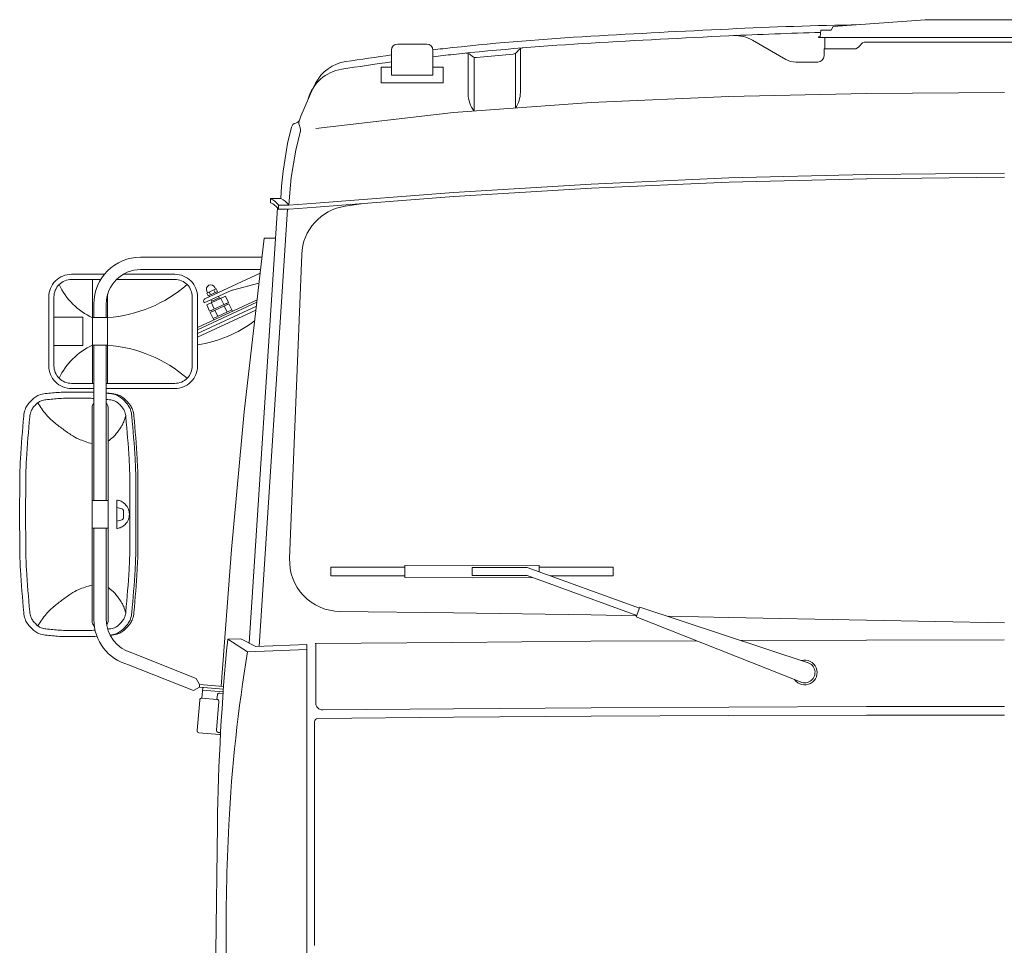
# Model space of a CAD drawing. Header units: metres. Extents: x -167 to 262, y -186 to 508.
# Tile 57 of 256: x 249.73 to 251.16, y -176.41 to -175.07. Entities that reach past the tile are written whole.
import ezdxf

# ---------------------------------------------------------------- set-up
doc = ezdxf.new("R2010")
doc.units = ezdxf.units.M
doc.header["$MEASUREMENT"] = 0

msp = doc.modelspace()

# ---------------------------------------------------------------- linework, layer by layer
at = {"color": 7, "linetype": 'Continuous', "lineweight": 13}
for p, q in [((250.9141, -175.0768), (251.0474, -175.0668)), ((251.2772, -175.0668), (251.0474, -175.0668)), ((250.896, -175.0818), (250.8952, -175.0917)), ((250.896, -175.0818), (250.9112, -175.0818)), ((250.9112, -175.0818), (250.9141, -175.0768)), ((250.8452, -175.1244), (250.7972, -175.0967)), ((250.8928, -175.0917), (250.8952, -175.0917)), ((250.8928, -175.0917), (250.8928, -175.0924)), ((251.4319, -175.0924), (250.8928, -175.0924)), ((250.9017, -175.0924), (250.9017, -175.1092)), ((250.2735, -175.1111), (250.2735, -175.1471)), ((250.3244, -175.1021), (250.2824, -175.1021)), ((250.3334, -175.1111), (250.3334, -175.1471)), ((250.4553, -175.114), (250.4583, -175.1105)), ((250.4604, -175.1087), (250.4604, -175.1723)), ((250.9443, -175.1092), (250.9008, -175.1092)), ((250.9008, -175.1092), (250.9008, -175.1192)), ((251.3631, -175.0992), (250.9616, -175.0992)), ((250.3847, -175.1157), (250.3847, -175.1747)), ((250.3908, -175.12), (250.3873, -175.1171)), ((250.3933, -175.1214), (250.3933, -175.1994)), ((250.4499, -175.1169), (250.3966, -175.1218)), ((250.4532, -175.1158), (250.4532, -175.1951)), ((250.2735, -175.1356), (250.2585, -175.1356)), ((250.2585, -175.1356), (250.2585, -175.1585)), ((250.3484, -175.1356), (250.3334, -175.1356)), ((250.3484, -175.1356), (250.3484, -175.1585)), ((250.8598, -175.1283), (250.8917, -175.1283)), ((250.3334, -175.1471), (250.2735, -175.1471)), ((250.1591, -175.1666), (250.1421, -175.2066)), ((250.1631, -175.1589), (250.1591, -175.1666)), ((250.3484, -175.1585), (250.2585, -175.1585)), ((250.5631, -175.1871), (250.7628, -175.1784)), ((250.7628, -175.1784), (250.9626, -175.1739)), ((250.9626, -175.1739), (251.1623, -175.1726)), ((250.3633, -175.2016), (250.5631, -175.1871)), ((250.1421, -175.2066), (250.1396, -175.2141)), ((250.1636, -175.2248), (250.3633, -175.2016)), ((250.1283, -175.2227), (250.1226, -175.2465)), ((250.1395, -175.2191), (250.1411, -175.2239)), ((250.1412, -175.2282), (250.1346, -175.256)), ((250.1226, -175.2465), (250.1162, -175.2865)), ((250.1346, -175.256), (250.1281, -175.296)), ((250.1162, -175.2865), (250.1139, -175.3085)), ((250.1281, -175.296), (250.1259, -175.318)), ((250.7628, -175.2965), (250.5631, -175.3055)), ((250.9626, -175.2915), (250.7628, -175.2965)), ((250.9627, -175.2975), (250.763, -175.3025)), ((251.1623, -175.2895), (250.9626, -175.2915)), ((251.1624, -175.2955), (250.9626, -175.2975)), ((250.1139, -175.3085), (250.1127, -175.3264)), ((250.5631, -175.3055), (250.3633, -175.3175)), ((250.5634, -175.3115), (250.3637, -175.3234)), ((250.7631, -175.3025), (250.5634, -175.3115)), ((250.0977, -175.3264), (250.0977, -175.3324)), ((250.0977, -175.3264), (250.1127, -175.3264)), ((250.1259, -175.318), (250.1246, -175.3359)), ((250.3633, -175.3175), (250.1636, -175.3329)), ((250.3638, -175.3234), (250.1641, -175.3389)), ((250.1079, -175.3397), (250.0669, -175.9714)), ((250.1097, -175.3359), (250.1097, -175.3419)), ((250.1097, -175.3359), (250.1246, -175.3359)), ((250.1636, -175.3329), (250.1246, -175.3359)), ((250.1641, -175.3389), (250.1249, -175.3419)), ((250.2329, -175.3336), (250.2063, -175.3375)), ((250.1228, -175.3419), (250.0816, -175.9762)), ((250.1097, -175.3419), (250.1249, -175.3419)), ((250.0887, -175.384), (250.0597, -175.6361)), ((250.0887, -175.384), (250.1051, -175.384)), ((250.0855, -175.4114), (249.9096, -175.4114)), ((250.1257, -175.8488), (250.1432, -175.4077)), ((250.0835, -175.4293), (249.9096, -175.4293)), ((250.0829, -175.4346), (250.0025, -175.4721)), ((249.8397, -175.5946), (249.8397, -175.4438)), ((250.0173, -175.4553), (250.0183, -175.4576)), ((250.0812, -175.4491), (250.0426, -175.4591)), ((249.8617, -175.5946), (249.8617, -175.4653)), ((250.0409, -175.4597), (250.0019, -175.4779)), ((250.0326, -175.468), (250.0054, -175.4807)), ((250.0055, -175.4608), (250.0065, -175.4631)), ((250.0192, -175.4572), (250.0056, -175.4635)), ((250.0056, -175.4635), (250.0075, -175.4676)), ((250.0211, -175.4612), (250.0075, -175.4676)), ((250.0093, -175.469), (250.0084, -175.4671)), ((250.009, -175.4619), (250.0109, -175.466)), ((250.0158, -175.4587), (250.0177, -175.4628)), ((250.0192, -175.4572), (250.0211, -175.4612)), ((250.0211, -175.4635), (250.0202, -175.4617)), ((250.0237, -175.4703), (250.0227, -175.4682)), ((250.0368, -175.4771), (250.0326, -175.468)), ((249.8417, -175.4793), (249.8417, -175.4992)), ((249.8597, -175.4793), (249.8597, -175.4992)), ((250.0785, -175.4731), (249.992, -175.5134)), ((249.992, -175.5167), (250.0781, -175.4765)), ((250.0774, -175.4824), (249.992, -175.5222)), ((250.0019, -175.4779), (250.0011, -175.4761)), ((250.0096, -175.4897), (250.0054, -175.4807)), ((250.0368, -175.4771), (250.0096, -175.4897)), ((250.0376, -175.4789), (250.0105, -175.4915)), ((250.0128, -175.4753), (250.0119, -175.4733)), ((250.0164, -175.4866), (250.0122, -175.4775)), ((250.0237, -175.4703), (250.0128, -175.4753)), ((250.03, -175.4802), (250.0258, -175.4712)), ((250.035, -175.4911), (250.0308, -175.4821)), ((250.0349, -175.4802), (250.0341, -175.4783)), ((250.0427, -175.4897), (250.0376, -175.4789)), ((249.7838, -175.4987), (249.8257, -175.4987)), ((249.8257, -175.5397), (249.8257, -175.4987)), ((249.992, -175.5277), (250.0767, -175.4882)), ((250.0155, -175.5024), (250.0105, -175.4915)), ((250.0132, -175.4903), (250.0123, -175.4885)), ((250.0418, -175.4879), (250.0147, -175.5006)), ((250.0215, -175.4974), (250.0173, -175.4884)), ((249.8397, -175.4992), (249.8617, -175.4992)), ((249.7838, -175.5397), (249.8257, -175.5397)), ((249.8397, -175.5392), (249.8617, -175.5392)), ((249.8417, -175.5392), (249.8417, -175.7646)), ((249.8597, -175.5392), (249.8597, -175.7646)), ((249.8627, -175.6088), (249.8597, -175.6088)), ((249.8391, -175.6306), (249.8391, -175.9387)), ((249.8623, -175.6306), (249.8623, -175.9387)), ((250.0597, -175.6361), (250.0413, -175.8358)), ((249.8623, -175.7646), (249.8391, -175.7646)), ((249.8748, -175.7641), (249.8748, -175.8051)), ((249.8748, -175.7746), (249.8827, -175.7768)), ((249.8845, -175.7792), (249.8845, -175.79)), ((249.8748, -175.7946), (249.8827, -175.7924)), ((249.8623, -175.8046), (249.8391, -175.8046)), ((249.8417, -175.8046), (249.8417, -175.9374)), ((249.8597, -175.8046), (249.8597, -175.9374)), ((250.0413, -175.8358), (250.0262, -176.0341)), ((250.2929, -175.8614), (250.1856, -175.8614)), ((250.1856, -175.8614), (250.1856, -175.8737)), ((250.3903, -175.8582), (250.2929, -175.8591)), ((250.2929, -175.8591), (250.2929, -175.8761)), ((250.3903, -175.8582), (250.4877, -175.8591)), ((250.4702, -175.8616), (250.3903, -175.8616)), ((250.3903, -175.8616), (250.3903, -175.8736)), ((250.4702, -175.8616), (250.633, -175.9208)), ((250.4877, -175.8591), (250.4877, -175.8679)), ((250.4877, -175.8614), (250.595, -175.8614)), ((250.595, -175.8614), (250.595, -175.8737)), ((250.2929, -175.8737), (250.1856, -175.8737)), ((250.3903, -175.877), (250.2929, -175.8761)), ((250.4702, -175.8736), (250.3903, -175.8736)), ((250.3903, -175.877), (250.4773, -175.8762)), ((250.4702, -175.8736), (250.6291, -175.9314)), ((250.5036, -175.8737), (250.595, -175.8737)), ((250.3633, -175.9277), (250.1986, -175.9256)), ((250.6336, -175.9191), (250.6285, -175.9332)), ((250.6336, -175.9191), (250.8778, -176)), ((250.5631, -175.9307), (250.3633, -175.9277)), ((250.629, -175.9318), (250.5631, -175.9307)), ((250.6285, -175.9332), (250.8676, -176.0281)), ((250.7628, -175.9342), (250.6745, -175.9326)), ((250.9626, -175.9382), (250.7628, -175.9342)), ((251.1623, -175.9422), (250.9626, -175.9382)), ((250.0547, -175.9653), (250.0358, -175.9659)), ((250.0358, -175.9659), (250.0647, -175.9841)), ((250.0767, -175.9764), (250.0547, -175.9653)), ((250.5624, -175.9689), (250.3626, -175.9704)), ((250.7165, -175.9681), (250.5626, -175.9689)), ((250.9622, -175.9671), (250.7807, -175.9678)), ((251.1622, -175.9669), (250.9625, -175.9671)), ((250.0647, -175.9841), (250.1506, -175.9806)), ((250.0767, -175.9764), (250.1506, -175.9734)), ((250.1506, -175.9734), (250.1506, -176.567)), ((250.3625, -175.9704), (250.1628, -175.9721)), ((250.1636, -176.0584), (250.1636, -175.9721)), ((249.9901, -176.023), (249.8967, -175.9857)), ((249.9862, -176.0405), (249.8921, -176.003)), ((249.9951, -176.0316), (249.9901, -176.023)), ((249.9948, -176.0355), (249.9862, -176.0405)), ((249.9951, -176.0316), (249.9948, -176.0355)), ((250.0296, -176.0384), (249.9948, -176.0355)), ((250.0299, -176.0344), (249.9951, -176.0316)), ((249.9997, -176.0359), (249.9984, -176.0513)), ((250.0292, -176.0424), (249.9994, -176.0399)), ((249.9952, -176.0541), (249.9914, -176.0983)), ((250.0203, -176.0532), (249.9984, -176.0513)), ((250.0203, -176.0532), (250.0209, -176.0467)), ((250.0291, -176.0444), (250.0241, -176.044)), ((250.0195, -176.0977), (250.023, -176.0564)), ((250.3633, -176.0668), (250.1737, -176.0684)), ((250.5631, -176.0653), (250.3633, -176.0668)), ((250.7628, -176.0643), (250.5631, -176.0653)), ((250.9626, -176.0635), (250.7628, -176.0643)), ((251.1623, -176.0633), (250.9626, -176.0635)), ((250.3633, -176.079), (250.1665, -176.0809)), ((250.5631, -176.0775), (250.3633, -176.079)), ((250.7628, -176.0765), (250.5631, -176.0775)), ((250.9626, -176.0761), (250.7628, -176.0765)), ((251.1623, -176.076), (250.9626, -176.0761)), ((250.1616, -176.0859), (250.1616, -176.4101)), ((250.024, -176.1041), (249.9941, -176.1016)), ((250.0255, -176.1012), (250.0222, -176.101))]:
    msp.add_line(p, q, dxfattribs=at)
for points in [[(250.9518, -175.074, 0.007101), (250.7624, -175.0803, 0.002483), (250.5625, -175.0908, 0.012449), (250.3623, -175.1073, 0.002117), (250.3334, -175.1105)], [(250.8957, -175.0853, 0.00499), (250.7628, -175.0902, 0.002483), (250.5631, -175.1007, 0.012449), (250.3633, -175.1172, 0.0022), (250.3334, -175.1206)], [(250.2735, -175.118, 0.004879), (250.2071, -175.1276)], [(250.2735, -175.1281, 0.00533), (250.2012, -175.1386)], [(250.1097, -175.3359, 0.144009), (250.0977, -175.3264)], [(250.1246, -175.3359, 0.144009), (250.1127, -175.3264)], [(250.1097, -175.3419, 0.144009), (250.0977, -175.3324)], [(249.857, -175.4363), (249.8093, -175.4363, 0.414214), (249.7763, -175.4693), (249.7763, -175.5691, 0.414214), (249.8093, -175.6021), (249.8417, -175.6021)], [(249.8597, -175.6021), (249.9591, -175.6021, 0.414214), (249.992, -175.5691), (249.992, -175.4693, 0.414214), (249.9591, -175.4363), (249.8842, -175.4363)], [(249.8517, -175.4438), (249.8093, -175.4438, 0.414214), (249.7838, -175.4693), (249.7838, -175.5691, 0.414214), (249.8093, -175.5946), (249.8417, -175.5946)], [(249.8597, -175.5946), (249.9591, -175.5946, 0.414214), (249.9845, -175.5691), (249.9845, -175.4693, 0.414214), (249.9591, -175.4438), (249.8745, -175.4438)], [(249.8417, -175.6073, 0.011917), (249.8341, -175.6071, 0.00127), (249.8184, -175.6071, 0.00127), (249.8027, -175.6071, 0.017213), (249.7917, -175.6076, 0.009242), (249.7713, -175.6095)], [(249.8655, -175.6095, 0.002623), (249.8597, -175.6088)], [(249.8685, -175.6095, 0.002623), (249.8627, -175.6088)], [(249.8417, -175.6164, 0.012652), (249.8338, -175.6161, 0.00127), (249.8184, -175.6161, 0.00127), (249.803, -175.6161, 0.017213), (249.7922, -175.6165, 0.009242), (249.7722, -175.6184)], [(249.8417, -175.6232, 0.026115), (249.8403, -175.6254, 0.077175), (249.8395, -175.6275, 0.0553), (249.8391, -175.6306)], [(249.8645, -175.6184, 0.002246), (249.8597, -175.6179)], [(249.8623, -175.6306, 0.0553), (249.862, -175.6275, 0.077175), (249.8611, -175.6254, 0.026115), (249.8597, -175.6232)], [(249.8391, -175.9387, 0.0553), (249.8395, -175.9418, 0.077175), (249.8403, -175.9439, 0.037077), (249.8424, -175.947)], [(249.8603, -175.9452, 0.015584), (249.8611, -175.9439, 0.077175), (249.862, -175.9418, 0.0553), (249.8623, -175.9387)], [(249.7722, -175.9508, 0.009242), (249.7922, -175.9527, 0.017213), (249.803, -175.9531, 0.00127), (249.8184, -175.9532, 0.00127), (249.8338, -175.9531, 0.015462), (249.8435, -175.9528)], [(249.8616, -175.9512, 0.001355), (249.8645, -175.9508)], [(249.7713, -175.9598, 0.009242), (249.7917, -175.9617, 0.017213), (249.8027, -175.9621, 0.00127), (249.8184, -175.9621, 0.00127), (249.8341, -175.9621, 0.018888), (249.8462, -175.9616)], [(249.8652, -175.9601, 0.001504), (249.8685, -175.9598)], [(250.0358, -175.9659, 0.021047), (250.021, -176.2353), (250.0185, -176.4201, 0.014648), (250.0197, -176.4978)], [(250.0647, -175.9841, 0.029085), (250.0375, -176.2353, 0.014079), (250.0335, -176.4201, 0.010326), (250.0389, -176.6169)]]:
    msp.add_lwpolyline(points, format="xyb", dxfattribs=at)
at = {"color": 7, "linetype": 'Continuous', "lineweight": 13, "flags": 128}
for points in [[(249.7713, -175.6095, 0.057491), (249.7621, -175.6116, 0.08083), (249.7563, -175.6149, 0.035038), (249.7503, -175.6203, 0.034038), (249.7451, -175.6266, 0.078452), (249.7419, -175.6328, 0.056603), (249.74, -175.6422)], [(249.8968, -175.6422, 0.056603), (249.8949, -175.6328, 0.078452), (249.8917, -175.6266, 0.034038), (249.8864, -175.6203, 0.035038), (249.8805, -175.6149, 0.08083), (249.8746, -175.6116, 0.057491), (249.8655, -175.6095)], [(249.8998, -175.6422, 0.056603), (249.8979, -175.6328, 0.078452), (249.8947, -175.6266, 0.034038), (249.8894, -175.6203, 0.035038), (249.8835, -175.6149, 0.08083), (249.8776, -175.6116, 0.057491), (249.8685, -175.6095)], [(249.7722, -175.6184, 0.057491), (249.7653, -175.62, 0.08083), (249.7609, -175.6225, 0.035038), (249.7564, -175.6265, 0.034038), (249.7525, -175.6313, 0.078452), (249.7501, -175.636, 0.056603), (249.7487, -175.6431)], [(249.7603, -175.6229, 0.030502), (249.7725, -175.6399, 0.048984), (249.7816, -175.6491, 0.011788), (249.7949, -175.6595, 0.011974), (249.8084, -175.6692, 0.049768), (249.8197, -175.6753, 0.030748), (249.8391, -175.6821)], [(249.8881, -175.6431, 0.056603), (249.8867, -175.636, 0.078452), (249.8843, -175.6313, 0.034038), (249.8803, -175.6265, 0.035038), (249.8759, -175.6225, 0.08083), (249.8715, -175.62, 0.057491), (249.8645, -175.6184)], [(249.8623, -175.6784, 0.029552), (249.8697, -175.6726, 0.048188), (249.8736, -175.6684, 0.011178), (249.8781, -175.6623, 0.011011), (249.8823, -175.6559, 0.047458), (249.885, -175.6506, 0.029325), (249.8879, -175.6416)], [(249.74, -175.6422, 0.007628), (249.7353, -175.7042, 0.014381), (249.7342, -175.7371), (249.7341, -175.7846), (249.7342, -175.8321, 0.014381), (249.7353, -175.8651, 0.007628), (249.74, -175.927)], [(249.7487, -175.6431, 0.007628), (249.744, -175.7046, 0.014381), (249.7429, -175.7374), (249.7428, -175.7846), (249.7429, -175.8318, 0.014381), (249.744, -175.8646, 0.007628), (249.7487, -175.9261)], [(249.8881, -175.9261, 0.007628), (249.8928, -175.8646, 0.014381), (249.8939, -175.8318), (249.894, -175.7846), (249.8939, -175.7374, 0.014381), (249.8928, -175.7046, 0.007628), (249.8881, -175.6431)], [(249.8968, -175.927, 0.007628), (249.9015, -175.8651, 0.014381), (249.9026, -175.8321), (249.9026, -175.7846), (249.9026, -175.7371, 0.014381), (249.9015, -175.7042, 0.007628), (249.8968, -175.6422)], [(249.8998, -175.927, 0.007628), (249.9045, -175.8651, 0.014381), (249.9056, -175.8321), (249.9056, -175.7846), (249.9056, -175.7371, 0.014381), (249.9045, -175.7042, 0.007628), (249.8998, -175.6422)], [(249.8748, -175.8051, 0.054049), (249.8797, -175.8041, 0.077228), (249.8829, -175.8026, 0.031609), (249.8871, -175.7993, 0.053756), (249.8892, -175.7969, 0.052048), (249.8914, -175.7931, 0.052179), (249.8927, -175.789, 0.051461), (249.8932, -175.7846, 0.051461), (249.8927, -175.7803, 0.052179), (249.8914, -175.7761, 0.052048), (249.8892, -175.7723, 0.053756), (249.8871, -175.77, 0.031609), (249.8829, -175.7666, 0.077228), (249.8797, -175.7651, 0.054049), (249.8748, -175.7641)], [(249.8845, -175.7792, 0.053709), (249.8844, -175.7786, 0.075573), (249.8842, -175.7782, 0.0313), (249.884, -175.7777, 0.032148), (249.8836, -175.7773, 0.077683), (249.8833, -175.777, 0.054482), (249.8827, -175.7768)], [(249.8827, -175.7924, 0.054482), (249.8833, -175.7922, 0.077683), (249.8836, -175.7919, 0.032148), (249.884, -175.7915, 0.0313), (249.8842, -175.7911, 0.075573), (249.8844, -175.7906, 0.053709), (249.8845, -175.79)], [(249.8391, -175.8872, 0.030748), (249.8197, -175.8939, 0.049768), (249.8084, -175.9, 0.011974), (249.7949, -175.9097, 0.011788), (249.7816, -175.9201, 0.048984), (249.7725, -175.9294, 0.030502), (249.7603, -175.9463)], [(249.8879, -175.9276, 0.029325), (249.885, -175.9186, 0.047458), (249.8823, -175.9133, 0.011011), (249.8781, -175.9069, 0.011178), (249.8736, -175.9008, 0.048188), (249.8697, -175.8966, 0.029552), (249.8623, -175.8908)], [(249.74, -175.927, 0.056603), (249.7419, -175.9364, 0.078452), (249.7451, -175.9426, 0.034038), (249.7503, -175.949, 0.035038), (249.7563, -175.9543, 0.08083), (249.7621, -175.9576, 0.057491), (249.7713, -175.9598)], [(249.7487, -175.9261, 0.056603), (249.7501, -175.9332, 0.078452), (249.7525, -175.9379, 0.034038), (249.7564, -175.9427, 0.035038), (249.7609, -175.9467, 0.08083), (249.7653, -175.9492, 0.057491), (249.7722, -175.9508)], [(249.8645, -175.9508, 0.057491), (249.8715, -175.9492, 0.08083), (249.8759, -175.9467, 0.035038), (249.8803, -175.9427, 0.034038), (249.8843, -175.9379, 0.078452), (249.8867, -175.9332, 0.056603), (249.8881, -175.9261)], [(249.8655, -175.9598, 0.057491), (249.8746, -175.9576, 0.08083), (249.8805, -175.9543, 0.035038), (249.8864, -175.949, 0.034038), (249.8917, -175.9426, 0.078452), (249.8949, -175.9364, 0.056603), (249.8968, -175.927)], [(249.8685, -175.9598, 0.057491), (249.8776, -175.9576, 0.08083), (249.8835, -175.9543, 0.035038), (249.8894, -175.949, 0.034038), (249.8947, -175.9426, 0.078452), (249.8979, -175.9364, 0.056603), (249.8998, -175.927)]]:
    msp.add_lwpolyline(points, format="xyb", dxfattribs=at)
at = {"color": 7, "linetype": 'Continuous', "lineweight": 13}
msp.add_lwpolyline([(249.865, -175.9598), (249.8655, -175.9598)], dxfattribs=at)
for centre, radius, start, end in [((250.7718, -175.1407), 0.0508, 60, 92.6639), ((250.2824, -175.1111), 0.00899, 90, 180), ((250.3244, -175.1111), 0.00899, 0, 90), ((250.4644, -175.1156), 0.00799, 94.7073, 140.2857), ((250.9443, -175.0992), 0.00999, 270, 330), ((250.9616, -175.1092), 0.00999, 90, 150), ((250.3822, -175.1233), 0.00799, 50.2857, 95.885), ((250.3959, -175.1139), 0.00799, 230.2857, 275.2857), ((250.4492, -175.1089), 0.00799, 275.2857, 320.2857), ((250.8598, -175.0992), 0.0291, 240, 270), ((250.8917, -175.1192), 0.00909, 270, 0), ((250.2104, -175.1978), 0.0599, 98.8787, 164.3991), ((250.2162, -175.1868), 0.0599, 98.753, 152.3005), ((250.4246, -175.1747), 0.0399, 180, 218.331), ((250.4204, -175.1723), 0.0399, 325.1485, 0), ((250.1329, -175.2089), 0.00799, 281.559, 341.0296), ((250.1361, -175.2246), 0.00799, 101.559, 166.6398), ((250.1471, -175.2167), 0.00799, 161.0296, 197.8677), ((250.1335, -175.2264), 0.00799, 346.6398, 17.8677), ((250.217, -175.4106), 0.0739, 98.3379, 177.7254), ((249.9096, -175.4793), 0.0679, 90, 180), ((249.9096, -175.4793), 0.0499, 90, 180), ((249.8815, -175.4085), 0.0999, 205.3342, 245.2591), ((249.8466, -175.3001), 0.1997, 274.347, 310.8024), ((250.0114, -175.4581), 0.00649, 25, 205), ((250.0451, -175.4688), 0.00999, 104.5863, 115), ((250.0038, -175.4748), 0.003, 115, 205), ((250.0211, -175.4789), 0.00899, 156.8103, 171.251), ((250.0211, -175.4789), 0.00899, 58.749, 73.1897), ((249.9659, -175.3606), 0.1799, 278.34, 307.2799), ((249.8815, -175.6299), 0.0999, 114.7409, 154.6658), ((249.8466, -175.7383), 0.1997, 49.1976, 85.653), ((250.1995, -175.8517), 0.0739, 177.7254, 269.2868), ((249.9096, -175.9374), 0.0679, 180, 255), ((249.9096, -175.9374), 0.0499, 180, 255), ((250.8727, -176.0141), 0.018, 214.7378, 105.2622), ((250.8727, -176.0141), 0.015, 246.6633, 73.3367), ((249.9982, -176.0543), 0.003, 85.1168, 175.1168), ((250.02, -176.0562), 0.003, 355.1168, 85.1168), ((250.0238, -176.047), 0.003, 85.1168, 175.1168), ((250.1736, -176.0584), 0.00999, 180, 270.5013), ((250.1666, -176.0859), 0.00499, 90.5673, 180), ((249.9944, -176.0986), 0.003, 175.1168, 265.1168), ((250.0225, -176.098), 0.003, 175.1168, 265.1168), ((250.0242, -176.1011), 0.003, 265.1168, 292.2825)]:
    msp.add_arc(centre, radius, start, end, dxfattribs=at)

doc.saveas('drawing.dxf')
